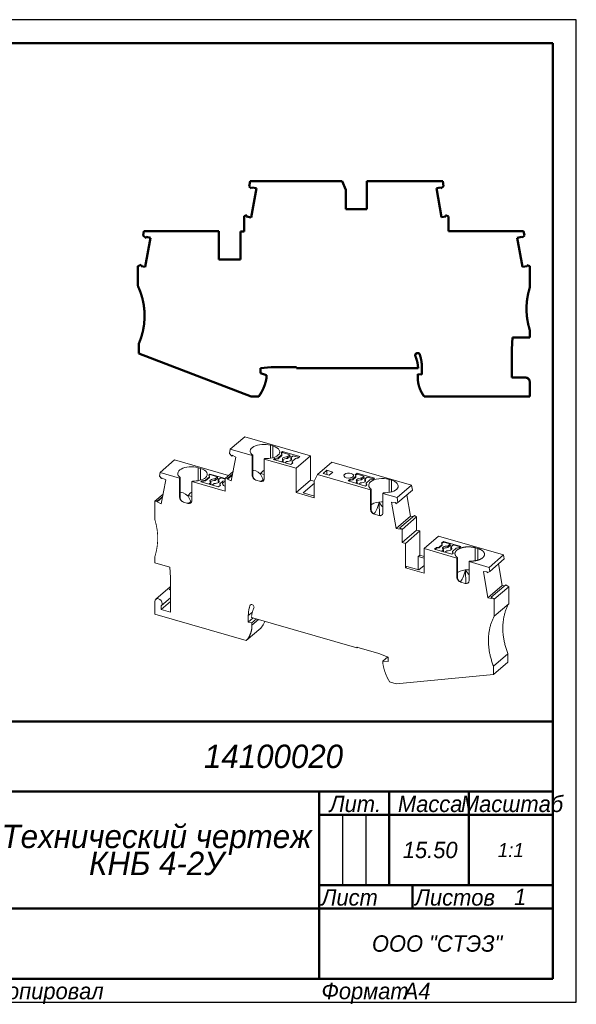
# Model space of a CAD drawing. Header units: millimetres. Extents: x 0 to 297, y 0 to 210.
# Tile 2 of 2: x 178 to 297, y 0 to 210. Entities that reach past the tile are written whole.
import ezdxf

# ---------------------------------------------------------------- set-up
doc = ezdxf.new("R2010")
doc.units = ezdxf.units.MM

# ---------------------------------------------------------------- blocks, each defined once
blk = doc.blocks.new('_FR1Страница_1')
at = {"color": 7, "lineweight": 25, "flags": 128}
for points in [[(297, 210), (0, 210)], [(297, 0), (297, 210)], [(247, 40), (247, 25)], [(252, 40), (252, 25)], [(242, 20), (292, 20)], [(0, 0), (297, 0)]]:
    blk.add_lwpolyline(points, dxfattribs=at)
at = {"color": 7, "lineweight": 50, "flags": 128}
for points in [[(20, 205), (292, 205)], [(292, 205), (292, 5)], [(107, 60), (292, 60)], [(172, 45), (292, 45)], [(242, 45), (242, 5)], [(257, 45), (257, 25)], [(274, 45), (274, 25)], [(242, 40), (292, 40)], [(242, 25), (292, 25)], [(262, 25), (262, 20)], [(172, 20), (292, 20)], [(292, 5), (20, 5)]]:
    blk.add_lwpolyline(points, dxfattribs=at)
at = {"color": 7}
for s, insert, char_height, width, attachment_point in [('\\pl0.5;{\\fT-FLEX Type A|b0|i1;\\l14100020 \\P}', (232, 52.5), 5, 122.5, 5), ('\\pl0.5;{\\fT-FLEX Type A|b0|i1;\\lМасштаб\\P}', (283, 44.125), 3.5, 19.75, 2), ('\\pl0.5;{\\fT-FLEX Type A|b0|i1;\\lЛит.\\P}', (249.5, 44.125), 3.5, 16.75, 2), ('\\pl0.5;{\\fT-FLEX Type A|b0|i1;\\lМасса\\P}', (265.5, 44.125), 3.5, 18.75, 2), ('\\pl0.5;{\\fT-FLEX Type A|b0|i1;\\l15.50\\P}', (265.5, 32.5), 3.5, 18.75, 5), ('{\\fT-FLEX Type A|b0|i1;\\l1:1\\P}', (283, 32.5), 3, 19.5, 5), ('\\pl0.5;{\\fT-FLEX Type A|b0|i1;\\l\\P}', (244.5, 32.5), 3.5, 6.75, 5), ('\\pl0.5;{\\fT-FLEX Type A|b0|i1;\\l\\P}', (249.5, 32.5), 3.5, 6.75, 5), ('\\pl0.5;{\\fT-FLEX Type A|b0|i1;\\l\\P}', (254.5, 32.5), 3.5, 6.75, 5), ('\\pl0.5;{\\fT-FLEX Type A|b0|i1;\\l\\H0.857143x;\\P}', (283, 32.5), 3.5, 19.75, 5), ('\\pl0.5;{\\fT-FLEX Type A|b0|i1;\\lЛист\\P}', (242, 24.125), 3.5, 11.75, 1), ('\\pl0.5;{\\fT-FLEX Type A|b0|i1;\\l\\H0.857143x;\\P}', (257, 24.125), 3.5, 11.75, 2), ('\\pl0.5;{\\fT-FLEX Type A|b0|i1;\\lЛистов\\P}', (262, 24.125), 3.5, 17.75, 1), ('{\\fT-FLEX Type A|b0|i1;\\l1\\P}', (285, 22.5), 3.5, 15.75, 5), ('\\pl0.5;{\\fT-FLEX Type A|b0|i1;\\l\\H0.857143x;\\P}', (285, 24.125), 3.5, 15.75, 2), ('{\\fT-FLEX Type A|b0|i1;\\l\\P}', (257, 22.5), 3.5, 11.75, 5), ('{\\fT-FLEX Type A|b0|i1;\\l}', (207, 20), 3, 71.5, 5), ('\\pl0.5;{\\fT-FLEX Type A|b0|i1;\\lООО "СТЭЗ"\\P}', (267, 12.5), 3.5, 51.75, 5), ('\\pl0.6;{\\fT-FLEX Type A|b0|i1;\\l \\P}', (207, 12.5), 3.5, 71.75, 5), ('\\pl0.5;{\\fT-FLEX Type A|b0|i1;\\lКопировал\\P}', (172, 4.125), 3.5, 23.566, 1), ('\\pl0.5;{\\fT-FLEX Type A|b0|i1;\\l\\P}', (193.816, 4.125), 3.5, 40.967, 1), ('\\pl0.5;{\\fT-FLEX Type A|b0|i1;\\lФормат\\P}', (242, 4.125), 3.5, 18.675, 1), ('\\pl0.5;{\\fT-FLEX Type A|b0|i1;\\l\\P}', (258.925, 4.125), 3.5, 9.825, 1), ('{\\fT-FLEX Type A|b0|i1;\\lA4\\P}', (262.962, 4.125), 3.5, 9.825, 2)]:
    blk.add_mtext(s, dxfattribs=dict(at, insert=insert, char_height=char_height, width=width, attachment_point=attachment_point))
at = {"color": 7, "insert": (207, 32.5), "char_height": 5, "width": 72.5, "attachment_point": 5, "line_spacing_factor": 0.692771}
blk.add_mtext('\\pl0.5;{\\fT-FLEX Type A|b0|i1;\\lТехнический чертеж\\PКНБ 4-2У\\P}', dxfattribs=at)
blk = doc.blocks.new('Страница_1')
at = {"color": 7, "lineweight": 50, "flags": 128}
for points in [[(227.023, 174.313), (227.232, 175.495)], [(227.232, 175.495), (246.901, 175.495)], [(246.901, 175.495), (247.683, 173.645)], [(252.183, 175.495), (268.428, 175.495)], [(252.183, 169.495), (252.183, 175.495)], [(268.428, 175.495), (268.624, 174.381)], [(227.535, 173.883), (227.023, 174.313)], [(227.49, 167.745), (228.588, 173.974)], [(227.582, 174.151), (227.535, 173.883)], [(228.588, 173.974), (227.582, 174.151)], [(247.683, 173.645), (247.683, 169.495)], [(267.984, 174.151), (267.075, 173.991)], [(267.075, 173.991), (268.174, 167.762)], [(268.031, 173.883), (267.984, 174.151)], [(268.624, 174.381), (268.031, 173.883)], [(247.683, 169.495), (252.183, 169.495)], [(225.983, 167.991), (226.531, 168.19)], [(225.983, 164.745), (225.983, 167.991)], [(226.531, 168.19), (226.484, 167.922)], [(226.484, 167.922), (227.49, 167.745)], [(268.174, 167.762), (269.082, 167.922)], [(269.082, 167.922), (269.035, 168.19)], [(269.035, 168.19), (269.683, 167.954)], [(269.683, 167.954), (269.683, 164.795)], [(204.366, 163.844), (204.534, 164.795)], [(204.534, 164.795), (220.583, 164.795)], [(220.583, 164.795), (220.583, 158.745)], [(225.183, 164.745), (225.983, 164.745)], [(225.183, 158.745), (225.183, 164.745)], [(269.683, 164.795), (285.732, 164.795)], [(285.732, 164.795), (285.9, 163.844)], [(204.992, 163.32), (204.366, 163.844)], [(204.814, 157.167), (205.912, 163.396)], [(205.032, 163.551), (204.992, 163.32)], [(205.912, 163.396), (205.032, 163.551)], [(285.384, 163.551), (284.359, 163.37)], [(284.359, 163.37), (285.457, 157.142)], [(285.405, 163.43), (285.384, 163.551)], [(285.9, 163.844), (285.405, 163.43)], [(220.583, 158.745), (225.183, 158.745)], [(203.233, 157.3), (203.978, 157.571)], [(203.233, 153.134), (203.233, 157.3)], [(203.978, 157.571), (203.934, 157.322)], [(203.934, 157.322), (204.814, 157.167)], [(285.457, 157.142), (286.482, 157.322)], [(286.449, 157.512), (287.033, 157.3)], [(286.482, 157.322), (286.449, 157.512)], [(287.033, 157.3), (287.033, 152.695)], [(287.033, 143.695), (287.033, 142.095)], [(283.331, 142.095), (283.233, 139.595)], [(287.033, 142.095), (283.331, 142.095)], [(203.433, 138.676), (203.433, 140.695)], [(283.233, 139.595), (283.233, 133.495)], [(227.442, 129.445), (203.433, 138.676)], [(231.769, 135.695), (229.433, 135.491)], [(229.433, 135.491), (229.433, 134.408)], [(237.183, 135.695), (231.769, 135.695)], [(237.183, 135.495), (237.183, 135.695)], [(263.177, 135.495), (237.183, 135.495)], [(263.977, 134.134), (263.977, 135.738)], [(229.433, 134.408), (230.783, 134.047)], [(230.783, 134.047), (230.783, 133.595)], [(263.077, 133.638), (263.077, 134.213)], [(263.077, 134.213), (263.977, 134.134)], [(283.233, 133.495), (286.133, 133.495)], [(287.033, 132.595), (287.033, 129.445)], [(229.088, 129.445), (227.442, 129.445)], [(287.033, 129.445), (264.472, 129.445)]]:
    blk.add_lwpolyline(points, dxfattribs=at)
at = {"color": 7, "linetype": 'Continuous', "lineweight": 50, "const_width": 0.5}
for points in [[(203.433, 140.695, 0.2171152), (203.233, 153.134, 0.2171152)], [(287.033, 152.695, 0.153536), (287.033, 143.695, 0.153536)], [(263.488, 138.506, 0.752586), (262.564, 138.24, 0.752586)], [(262.564, 138.24, 0.1005988), (262.604, 138.045, 0.1005988)], [(263.177, 135.495, 0.0902283), (262.604, 138.045, 0.0902283)], [(263.977, 135.738, 0.0854011), (263.499, 138.512, 0.0854011)], [(229.088, 129.445, 0.1196559), (230.783, 133.595, 0.1196559)], [(263.077, 133.638, 0.1619815), (264.472, 129.445, 0.1619815)], [(287.033, 132.595, 0.4142136), (286.133, 133.495, 0.4142136)]]:
    blk.add_lwpolyline(points, format="xyb", dxfattribs=at)
at = {"color": 7, "lineweight": 18, "flags": 128}
for points in [[(223.008, 118.163), (226.083, 120.826)], [(240.152, 116.764), (226.083, 120.826)], [(223.008, 118.163), (222.838, 117.247)], [(223.008, 118.163), (227.68, 116.814)], [(227.81, 116.926), (227.56, 117.138), (227.384, 117.367), (227.288, 117.608), (227.275, 117.854), (227.345, 118.097), (227.496, 118.331), (227.724, 118.549), (228.022, 118.744), (228.382, 118.911), (228.793, 119.046), (229.244, 119.144), (229.722, 119.202), (230.212, 119.219), (230.701, 119.195), (231.175, 119.13), (231.62, 119.025)], [(231.62, 119.025), (232.139, 118.875)], [(231.62, 116.247), (231.62, 119.025)], [(232.139, 116.368), (232.139, 118.875)], [(232.139, 118.875), (232.601, 118.71), (232.99, 118.502), (233.29, 118.261), (233.49, 117.995), (233.583, 117.714), (233.564, 117.43), (233.435, 117.153), (233.201, 116.895)], [(208.022, 113.222), (211.097, 115.885)], [(222.627, 112.557), (211.097, 115.885)], [(222.838, 117.247), (223.352, 116.668)], [(224.18, 116.522), (223.229, 111.402)], [(223.352, 116.668), (223.393, 116.888)], [(223.352, 116.668), (223.532, 116.823)], [(223.393, 116.888), (224.18, 116.522)], [(227.68, 116.814), (227.81, 116.926)], [(227.68, 116.814), (227.68, 112.614)], [(227.81, 112.329), (227.81, 116.926)], [(230.408, 116.176), (230.279, 116.064)], [(230.279, 116.064), (237.077, 114.101)], [(230.279, 111.864), (230.279, 116.064)], [(233.201, 116.895), (232.968, 116.723), (232.69, 116.57), (232.37, 116.438), (232.016, 116.33), (231.635, 116.249), (231.234, 116.195), (230.823, 116.171), (230.408, 116.176)], [(232.487, 116.227), (232.232, 116.005)], [(232.232, 116.005), (235.955, 114.93)], [(232.419, 115.951), (232.487, 116.01)], [(233.218, 116.36), (232.487, 116.227)], [(232.487, 116.227), (232.487, 116.01)], [(233.218, 116.143), (232.487, 116.01)], [(234.036, 117.068), (233.218, 116.36)], [(233.218, 116.143), (234.036, 116.851)], [(233.218, 116.143), (233.218, 116.36)], [(234.157, 117.672), (233.901, 117.451)], [(233.901, 117.451), (234.036, 117.068)], [(233.959, 117.285), (234.157, 117.456)], [(234.338, 115.763), (234.021, 115.489)], [(234.036, 116.851), (234.036, 117.068)], [(234.338, 115.763), (234.202, 115.89), (234.144, 116.032), (234.17, 116.176), (234.277, 116.31), (234.456, 116.423), (234.692, 116.506), (234.966, 116.552), (235.254, 116.557)], [(237.88, 116.597), (234.157, 117.672)], [(234.157, 117.672), (234.157, 117.456)], [(234.157, 117.456), (235.759, 116.993)], [(234.211, 115.881), (234.277, 115.963), (234.456, 116.077), (234.692, 116.16), (234.966, 116.205), (235.254, 116.21)], [(234.338, 115.763), (234.338, 115.416)], [(235.947, 116.357), (236.083, 116.229), (236.141, 116.088), (236.115, 115.944), (236.009, 115.81), (235.83, 115.696), (235.593, 115.613), (235.319, 115.568), (235.031, 115.563)], [(235.759, 116.993), (235.254, 116.557)], [(235.759, 116.647), (235.254, 116.21)], [(235.254, 116.557), (235.254, 116.21)], [(235.759, 116.647), (235.759, 116.993)], [(236.152, 116.534), (235.759, 116.647)], [(235.947, 116.357), (236.452, 116.793)], [(235.947, 116.357), (235.947, 116.01)], [(235.947, 116.01), (236.074, 115.892)], [(236.245, 115.581), (236.925, 116.17)], [(236.452, 116.793), (237.693, 116.435)], [(236.925, 116.17), (237.472, 116.243)], [(237.077, 114.101), (240.152, 116.764)], [(237.472, 116.243), (237.88, 116.597)], [(240.152, 111.568), (240.152, 116.764)], [(216.118, 114.234), (215.673, 114.338), (215.199, 114.404), (214.71, 114.428), (214.22, 114.411), (213.742, 114.352), (213.291, 114.254), (212.88, 114.12), (212.52, 113.953), (212.222, 113.757), (211.994, 113.539), (211.843, 113.306), (211.773, 113.062), (211.786, 112.817), (211.882, 112.576), (212.058, 112.346), (212.309, 112.135)], [(216.118, 111.455), (216.118, 114.234)], [(216.118, 114.234), (216.637, 114.084)], [(217.699, 112.103), (217.934, 112.362), (218.063, 112.639), (218.081, 112.923), (217.989, 113.203), (217.788, 113.469), (217.488, 113.711), (217.1, 113.918), (216.637, 114.084)], [(216.637, 111.576), (216.637, 114.084)], [(227.81, 113.584), (228.015, 113.665), (228.447, 113.594), (228.948, 113.315), (229.488, 112.849)], [(229.488, 112.999), (230.028, 113.545), (230.279, 113.711)], [(234.714, 115.289), (235.031, 115.563)], [(235.955, 114.93), (236.391, 115.307)], [(236.391, 115.307), (236.245, 115.581)], [(236.245, 115.364), (236.245, 115.581)], [(236.245, 115.364), (236.312, 115.239)], [(237.077, 114.101), (237.077, 108.905)], [(241.651, 112.781), (244.726, 115.444)], [(243.635, 113.681), (242.885, 113.031)], [(244.934, 113.306), (243.635, 113.681)], [(243.635, 113.681), (243.635, 112.814)], [(261.76, 110.526), (244.726, 115.444)], [(207.877, 112.441), (208.022, 113.222)], [(208.305, 111.958), (207.877, 112.441)], [(208.022, 113.222), (212.179, 112.022)], [(208.261, 106.525), (209.212, 111.645)], [(208.305, 111.958), (208.324, 112.058)], [(208.305, 111.958), (208.387, 112.029)], [(209.212, 111.645), (208.324, 112.058)], [(212.179, 112.022), (212.309, 112.135)], [(212.179, 107.909), (212.179, 112.022)], [(212.309, 112.135), (212.309, 107.624)], [(214.907, 111.385), (215.321, 111.38), (215.732, 111.404), (216.133, 111.457), (216.514, 111.539), (216.868, 111.646), (217.188, 111.778), (217.467, 111.932), (217.699, 112.103)], [(217.716, 111.568), (216.985, 111.435)], [(218.534, 112.277), (217.716, 111.568)], [(217.716, 111.438), (218.534, 112.147)], [(217.716, 111.438), (217.716, 111.568)], [(218.655, 112.881), (218.399, 112.66)], [(218.399, 112.66), (218.534, 112.277)], [(218.434, 112.56), (218.655, 112.751)], [(218.534, 112.147), (218.534, 112.277)], [(218.836, 111.058), (218.7, 111.185), (218.642, 111.327), (218.668, 111.471), (218.775, 111.605), (218.954, 111.718), (219.19, 111.801), (219.464, 111.847), (219.753, 111.852)], [(221.921, 111.938), (218.655, 112.881)], [(218.655, 112.881), (218.655, 112.751)], [(218.655, 112.751), (220.257, 112.288)], [(220.445, 111.652), (220.582, 111.524), (220.639, 111.383), (220.614, 111.239), (220.507, 111.105), (220.328, 110.992), (220.091, 110.909), (219.818, 110.863), (219.529, 110.858)], [(220.257, 112.288), (219.753, 111.852)], [(220.257, 111.942), (219.753, 111.505)], [(219.753, 111.852), (219.753, 111.505)], [(220.257, 111.942), (220.257, 112.288)], [(220.65, 111.829), (220.257, 111.942)], [(220.445, 111.652), (220.95, 112.088)], [(220.445, 111.652), (220.445, 111.305)], [(220.95, 112.088), (221.921, 111.808)], [(221.921, 111.946), (223.6, 113.4)], [(222.483, 111.988), (221.921, 111.946)], [(221.921, 111.946), (221.921, 109.21)], [(222.442, 111.768), (223.461, 112.65)], [(222.483, 111.988), (222.442, 111.768)], [(223.229, 111.402), (222.442, 111.768)], [(222.483, 111.988), (223.502, 112.871)], [(227.68, 112.614), (227.693, 112.509), (227.723, 112.431), (227.81, 112.329)], [(227.68, 112.614), (227.697, 112.454), (227.747, 112.292), (227.928, 111.987), (228.191, 111.745), (228.496, 111.599)], [(228.499, 111.605), (228.286, 111.718), (228.099, 111.889), (227.81, 112.329)], [(228.496, 111.599), (228.499, 111.605)], [(228.72, 111.534), (228.496, 111.599)], [(228.499, 111.605), (228.72, 111.534)], [(229.463, 111.32), (229.768, 111.29), (230.031, 111.38), (230.212, 111.58), (230.262, 111.714), (230.279, 111.864)], [(229.488, 112.849), (229.488, 112.999)], [(229.488, 112.999), (230.279, 112.771)], [(230.051, 111.712), (229.488, 112.849)], [(230.051, 111.712), (229.592, 111.314)], [(230.051, 111.712), (230.051, 111.384)], [(237.077, 108.905), (240.152, 111.568)], [(240.974, 111.331), (240.152, 111.568)], [(241.651, 112.781), (240.974, 111.374)], [(253.012, 109.501), (241.651, 112.781)], [(242.885, 113.031), (244.184, 112.656)], [(244.184, 112.656), (244.934, 113.306)], [(249.247, 112.291), (248.977, 112.137), (248.61, 112.047), (248.201, 112.033), (247.813, 112.099), (247.505, 112.234), (247.324, 112.418), (247.297, 112.622), (247.429, 112.816)], [(247.429, 112.816), (247.699, 112.97), (248.066, 113.061), (248.475, 113.074), (248.863, 113.008), (249.171, 112.873), (249.352, 112.69), (249.379, 112.485), (249.247, 112.291)], [(248.21, 111.393), (248.645, 111.77)], [(248.645, 111.553), (248.397, 111.339)], [(248.645, 111.77), (249.192, 111.843)], [(248.645, 111.77), (248.645, 111.553)], [(249.192, 111.627), (248.645, 111.553)], [(249.192, 111.843), (249.872, 112.433)], [(249.192, 111.627), (249.872, 112.216)], [(249.192, 111.627), (249.192, 111.843)], [(249.726, 112.706), (250.135, 113.06)], [(249.872, 112.433), (249.726, 112.706)], [(250.135, 112.843), (249.805, 112.558)], [(249.872, 112.216), (249.872, 112.433)], [(251.059, 111.994), (250.771, 111.989), (250.497, 111.944), (250.261, 111.861), (250.082, 111.747), (249.975, 111.613), (249.949, 111.469), (250.007, 111.328), (250.143, 111.2)], [(251.059, 111.648), (250.771, 111.643), (250.497, 111.597), (250.261, 111.514), (250.082, 111.401), (250.016, 111.319)], [(250.135, 113.06), (253.859, 111.985)], [(250.135, 113.06), (250.135, 112.843)], [(251.564, 112.431), (250.135, 112.843)], [(250.836, 111), (251.124, 111.005), (251.398, 111.051), (251.635, 111.134), (251.814, 111.247), (251.92, 111.381), (251.946, 111.525), (251.888, 111.667), (251.752, 111.794)], [(251.059, 111.994), (251.564, 112.431)], [(251.059, 111.648), (251.564, 112.084)], [(251.059, 111.994), (251.059, 111.648)], [(251.564, 112.431), (251.564, 112.084)], [(251.564, 112.084), (251.956, 111.971)], [(252.256, 112.231), (251.752, 111.794)], [(251.752, 111.794), (251.752, 111.448)], [(252.872, 111.63), (252.054, 110.922)], [(253.654, 111.828), (252.256, 112.231)], [(253.603, 111.764), (252.872, 111.63)], [(252.989, 111.182), (253.321, 111.413), (253.736, 111.607), (254.218, 111.758), (254.75, 111.858), (255.311, 111.904), (255.879, 111.895), (256.433, 111.83), (256.951, 111.713)], [(253.859, 111.985), (253.603, 111.764)], [(257.471, 111.563), (257.874, 111.422), (258.224, 111.25), (258.511, 111.05), (258.726, 110.829), (258.863, 110.593), (258.919, 110.349), (258.892, 110.104), (258.782, 109.864), (258.593, 109.638), (258.33, 109.43), (258, 109.248), (257.614, 109.096), (257.182, 108.978), (256.717, 108.899), (256.231, 108.861), (255.74, 108.864)], [(257.471, 111.563), (256.951, 111.713)], [(256.951, 108.939), (256.951, 111.713)], [(257.471, 109.057), (257.471, 111.563)], [(214.777, 111.272), (214.907, 111.385)], [(214.777, 111.272), (221.921, 109.21)], [(214.777, 111.272), (214.777, 107.159)], [(216.985, 111.435), (216.73, 111.214)], [(216.73, 111.214), (220.454, 110.139)], [(216.842, 111.181), (216.985, 111.305)], [(217.716, 111.438), (216.985, 111.305)], [(216.985, 111.435), (216.985, 111.305)], [(218.836, 111.058), (218.444, 110.719)], [(218.709, 111.177), (218.775, 111.258), (218.954, 111.372), (219.19, 111.455), (219.464, 111.501), (219.753, 111.505)], [(218.836, 110.712), (218.744, 110.632)], [(218.836, 111.058), (218.836, 110.712)], [(219.137, 110.519), (219.529, 110.858)], [(220.445, 111.305), (220.572, 111.187)], [(220.454, 110.139), (220.889, 110.516)], [(220.743, 110.789), (221.423, 111.379)], [(220.889, 110.516), (220.743, 110.789)], [(220.743, 110.659), (220.743, 110.789)], [(220.743, 110.659), (220.842, 110.475)], [(221.491, 111.037), (221.359, 110.843), (221.386, 110.639), (221.567, 110.455), (221.875, 110.32), (221.921, 110.312)], [(221.423, 111.379), (221.921, 111.445)], [(221.921, 111.231), (221.761, 111.191), (221.491, 111.037)], [(228.72, 111.534), (229.239, 111.384)], [(229.239, 111.384), (229.471, 111.324)], [(229.463, 111.32), (229.239, 111.384)], [(229.471, 111.324), (229.463, 111.32)], [(229.912, 111.34), (229.722, 111.304), (229.471, 111.324)], [(240.996, 110.949), (238.571, 108.849)], [(240.974, 107.78), (240.974, 111.374)], [(251.934, 110.318), (248.21, 111.393)], [(249.826, 110.926), (250.143, 111.2)], [(250.143, 111.2), (250.143, 110.854)], [(250.836, 111), (250.519, 110.726)], [(251.879, 111.329), (251.752, 111.448)], [(252.189, 110.539), (251.934, 110.318)], [(252.054, 110.922), (252.189, 110.539)], [(252.054, 110.706), (252.054, 110.922)], [(252.054, 110.706), (252.131, 110.488)], [(253.142, 109.614), (252.925, 109.791), (252.762, 109.981), (252.654, 110.181), (252.604, 110.387), (252.614, 110.594), (252.682, 110.798), (252.808, 110.996), (252.989, 111.182)], [(253.012, 109.501), (253.142, 109.614)], [(253.012, 109.501), (253.012, 105.301)], [(253.142, 109.614), (253.142, 105.016)], [(258.685, 107.863), (261.76, 110.526)], [(258.866, 106.788), (261.941, 109.451)], [(261.941, 109.451), (261.76, 110.526)], [(206.896, 107.056), (208.64, 108.567)], [(207.373, 106.938), (208.522, 107.934)], [(207.402, 107.094), (208.551, 108.09)], [(212.179, 107.909), (212.195, 107.749), (212.245, 107.587), (212.426, 107.282), (212.689, 107.041), (212.994, 106.894)], [(212.179, 107.909), (212.191, 107.805), (212.221, 107.727), (212.309, 107.624)], [(212.309, 108.879), (212.513, 108.96), (212.945, 108.889), (213.446, 108.61), (213.986, 108.144)], [(212.997, 106.9), (212.784, 107.013), (212.597, 107.184), (212.309, 107.624)], [(213.986, 108.294), (214.526, 108.84), (214.777, 109.006)], [(213.986, 108.144), (213.986, 108.294)], [(213.986, 108.294), (214.777, 108.066)], [(214.549, 107.007), (213.986, 108.144)], [(237.077, 108.905), (240.974, 107.78)], [(238.571, 108.849), (240.996, 108.149)], [(255.61, 108.751), (255.74, 108.864)], [(258.685, 107.863), (255.61, 108.751)], [(255.61, 104.551), (255.61, 108.751)], [(258.866, 106.788), (258.685, 107.863)], [(261.537, 103.879), (260.772, 108.438)], [(207.402, 107.094), (206.896, 107.056)], [(206.896, 107.056), (206.896, 103.068)], [(207.402, 107.094), (207.373, 106.938)], [(207.373, 106.938), (208.261, 106.525)], [(212.994, 106.894), (212.997, 106.9)], [(213.218, 106.829), (212.994, 106.894)], [(212.997, 106.9), (213.218, 106.829)], [(213.218, 106.829), (213.737, 106.679)], [(213.961, 106.615), (213.737, 106.679)], [(213.737, 106.679), (213.97, 106.619)], [(213.961, 106.615), (214.266, 106.585), (214.529, 106.676), (214.71, 106.875), (214.76, 107.009), (214.777, 107.159)], [(213.97, 106.619), (213.961, 106.615)], [(214.41, 106.635), (214.22, 106.599), (213.97, 106.619)], [(214.549, 107.007), (214.09, 106.609)], [(214.549, 107.007), (214.549, 106.68)], [(253.142, 105.016), (253.054, 105.119), (253.024, 105.197), (253.012, 105.301)], [(253.827, 104.286), (253.522, 104.433), (253.26, 104.675), (253.078, 104.979), (253.029, 105.141), (253.012, 105.301)], [(255.61, 106.919), (255.311, 106.924), (254.75, 106.878), (254.218, 106.778), (253.736, 106.628), (253.321, 106.433), (253.142, 106.309)], [(253.835, 104.494), (254.003, 104.684), (254.158, 104.937), (254.299, 105.225), (254.427, 105.529), (254.66, 106.161), (254.873, 106.807)], [(254.873, 106.807), (254.897, 104.004)], [(255.512, 105.965), (254.873, 106.807)], [(255.61, 105.869), (255.512, 105.965)], [(258.382, 106.787), (257.511, 106.885)], [(258.462, 101.216), (257.511, 106.885)], [(258.423, 106.544), (258.382, 106.787)], [(258.423, 106.544), (258.866, 106.788)], [(253.142, 105.016), (253.43, 104.576), (253.617, 104.406), (253.831, 104.292)], [(253.644, 104.392), (253.705, 104.408), (253.835, 104.494)], [(253.831, 104.292), (253.827, 104.286)], [(253.827, 104.286), (254.051, 104.222)], [(254.051, 104.222), (253.831, 104.292)], [(254.571, 104.072), (254.051, 104.222)], [(254.803, 104.011), (254.571, 104.072)], [(254.571, 104.072), (254.794, 104.007)], [(255.61, 104.551), (255.593, 104.401), (255.543, 104.267), (255.362, 104.068), (255.099, 103.978), (254.794, 104.007)], [(254.794, 104.007), (254.803, 104.011)], [(254.803, 104.011), (255.053, 103.991), (255.244, 104.027)], [(258.462, 101.216), (261.537, 103.879)], [(259.292, 101.362), (262.367, 104.025)], [(259.767, 101.052), (262.842, 103.715)], [(262.123, 103.814), (261.537, 103.879)], [(262.842, 103.715), (262.367, 104.025)], [(262.842, 100.905), (262.842, 103.715)], [(258.462, 101.216), (259.333, 101.118)], [(259.292, 101.362), (259.333, 101.118)], [(259.767, 101.052), (259.292, 101.362)], [(259.767, 98.242), (259.767, 101.052)], [(259.767, 98.242), (262.842, 100.905)], [(260.46, 98.042), (263.535, 100.705)], [(263.535, 100.705), (262.842, 100.905)], [(263.535, 95.508), (263.535, 100.705)], [(264.443, 96.935), (267.518, 99.598)], [(281.417, 95.586), (267.518, 99.598)], [(260.46, 98.042), (259.767, 98.242)], [(260.46, 98.042), (260.46, 92.845)], [(271.458, 94.91), (264.443, 96.935)], [(264.443, 96.935), (264.443, 91.695)], [(266.656, 96.801), (267.092, 97.179)], [(267.092, 97.049), (266.769, 96.769)], [(267.092, 97.179), (267.638, 97.252)], [(267.092, 97.179), (267.092, 97.049)], [(267.638, 97.122), (267.092, 97.049)], [(267.638, 97.252), (268.319, 97.841)], [(267.638, 97.122), (268.319, 97.711)], [(267.638, 97.122), (267.638, 97.252)], [(268.172, 98.114), (268.581, 98.468)], [(268.319, 97.841), (268.172, 98.114)], [(268.581, 98.338), (268.22, 98.026)], [(268.319, 97.711), (268.319, 97.841)], [(269.506, 97.489), (269.217, 97.485), (268.943, 97.439), (268.707, 97.356), (268.528, 97.242), (268.421, 97.108), (268.395, 96.964), (268.453, 96.823), (268.589, 96.696)], [(269.506, 97.143), (269.217, 97.138), (268.943, 97.092), (268.707, 97.009), (268.528, 96.896), (268.463, 96.814)], [(268.581, 98.468), (272.305, 97.393)], [(268.581, 98.468), (268.581, 98.338)], [(270.01, 97.926), (268.581, 98.338)], [(269.282, 96.496), (269.571, 96.5), (269.845, 96.546), (270.081, 96.629), (270.26, 96.742), (270.367, 96.877), (270.392, 97.02), (270.335, 97.162), (270.199, 97.289)], [(269.506, 97.489), (270.01, 97.926)], [(269.506, 97.143), (270.01, 97.58)], [(269.506, 97.489), (269.506, 97.143)], [(270.01, 97.926), (270.01, 97.58)], [(270.01, 97.58), (270.403, 97.466)], [(270.703, 97.726), (270.199, 97.289)], [(270.199, 97.289), (270.199, 96.943)], [(270.325, 96.824), (270.199, 96.943)], [(271.318, 97.039), (270.5, 96.331)], [(272.192, 97.296), (270.703, 97.726)], [(272.049, 97.172), (271.318, 97.039)], [(275.397, 97.121), (275.358, 97.133), (275.318, 97.143), (275.277, 97.154), (275.237, 97.164), (275.196, 97.174), (275.154, 97.184), (275.113, 97.193), (275.071, 97.202), (275.029, 97.211), (274.987, 97.219), (274.944, 97.227), (274.901, 97.235), (274.858, 97.242), (274.814, 97.249), (274.771, 97.256), (274.727, 97.262), (274.683, 97.268), (274.639, 97.274), (274.595, 97.279), (274.55, 97.284), (274.506, 97.288), (274.461, 97.293), (274.416, 97.297), (274.371, 97.3), (274.326, 97.303), (274.281, 97.306), (274.235, 97.308), (274.19, 97.311), (274.145, 97.312), (274.099, 97.314), (274.054, 97.315), (274.008, 97.315), (273.962, 97.316), (273.917, 97.316), (273.871, 97.315), (273.826, 97.314), (273.78, 97.313), (273.735, 97.312), (273.689, 97.31), (273.644, 97.308), (273.599, 97.305), (273.554, 97.302), (273.509, 97.299), (273.464, 97.295), (273.419, 97.291), (273.374, 97.287), (273.329, 97.282), (273.285, 97.277), (273.241, 97.272), (273.197, 97.266), (273.153, 97.26), (273.109, 97.254), (273.066, 97.247), (273.022, 97.24), (272.979, 97.232), (272.936, 97.225), (272.894, 97.217), (272.852, 97.208), (272.809, 97.199), (272.768, 97.19), (272.726, 97.181), (272.685, 97.171), (272.644, 97.161), (272.604, 97.151), (272.563, 97.14), (272.524, 97.129), (272.484, 97.118), (272.445, 97.106), (272.406, 97.094), (272.368, 97.082), (272.33, 97.069), (272.292, 97.056), (272.255, 97.043), (272.218, 97.03), (272.182, 97.016), (272.146, 97.002), (272.11, 96.988), (272.075, 96.973), (272.041, 96.958), (272.007, 96.943), (271.973, 96.928), (271.94, 96.912), (271.907, 96.896), (271.875, 96.88), (271.844, 96.864), (271.813, 96.847), (271.782, 96.83), (271.752, 96.813), (271.722, 96.796), (271.694, 96.778), (271.665, 96.76), (271.637, 96.742), (271.61, 96.724), (271.583, 96.706), (271.557, 96.687), (271.532, 96.668), (271.507, 96.649), (271.483, 96.63), (271.459, 96.61), (271.436, 96.591), (271.436, 96.591)], [(272.305, 97.393), (272.049, 97.172)], [(274.186, 94.272), (274.231, 94.27), (274.277, 94.269), (274.322, 94.267), (274.368, 94.266), (274.413, 94.266), (274.459, 94.266), (274.504, 94.266), (274.55, 94.266), (274.596, 94.267), (274.641, 94.268), (274.687, 94.27), (274.732, 94.272), (274.777, 94.274), (274.822, 94.277), (274.868, 94.28), (274.913, 94.283), (274.958, 94.287), (275.002, 94.291), (275.047, 94.295), (275.092, 94.3), (275.136, 94.305), (275.18, 94.31), (275.224, 94.316), (275.268, 94.322), (275.312, 94.329), (275.355, 94.335), (275.399, 94.343), (275.442, 94.35), (275.485, 94.358), (275.527, 94.366), (275.569, 94.374), (275.611, 94.383), (275.653, 94.392), (275.694, 94.402), (275.736, 94.412), (275.776, 94.422), (275.817, 94.432), (275.857, 94.443), (275.897, 94.454), (275.936, 94.466), (275.975, 94.477), (276.014, 94.489), (276.052, 94.502), (276.09, 94.514), (276.128, 94.527), (276.165, 94.54), (276.202, 94.554), (276.238, 94.567), (276.274, 94.582), (276.309, 94.596), (276.344, 94.61), (276.379, 94.625), (276.413, 94.64), (276.446, 94.656), (276.479, 94.672), (276.512, 94.688), (276.544, 94.704), (276.575, 94.72), (276.606, 94.737), (276.637, 94.754), (276.667, 94.771), (276.696, 94.788), (276.725, 94.806), (276.753, 94.824), (276.781, 94.842), (276.808, 94.86), (276.835, 94.879), (276.861, 94.897), (276.886, 94.916), (276.911, 94.935), (276.935, 94.955), (276.959, 94.974), (276.982, 94.994), (277.004, 95.014), (277.026, 95.034), (277.047, 95.054), (277.068, 95.074), (277.087, 95.095), (277.107, 95.115), (277.125, 95.136), (277.143, 95.157), (277.16, 95.178), (277.177, 95.199), (277.193, 95.221), (277.208, 95.242), (277.222, 95.264), (277.236, 95.285), (277.25, 95.307), (277.262, 95.329), (277.274, 95.351), (277.285, 95.373), (277.295, 95.395), (277.305, 95.418), (277.314, 95.44), (277.322, 95.462), (277.33, 95.485), (277.337, 95.507), (277.343, 95.53), (277.348, 95.553), (277.353, 95.575), (277.357, 95.598), (277.361, 95.621), (277.363, 95.643), (277.365, 95.666), (277.366, 95.689), (277.367, 95.712), (277.367, 95.734), (277.366, 95.757), (277.364, 95.78), (277.362, 95.803), (277.359, 95.825), (277.355, 95.848), (277.35, 95.871), (277.345, 95.893), (277.339, 95.916), (277.332, 95.939), (277.325, 95.961), (277.317, 95.983), (277.308, 96.006), (277.299, 96.028), (277.289, 96.05), (277.278, 96.072), (277.266, 96.094), (277.254, 96.116), (277.241, 96.138), (277.227, 96.16), (277.213, 96.182), (277.198, 96.203), (277.182, 96.224), (277.166, 96.246), (277.149, 96.267), (277.132, 96.288), (277.113, 96.309), (277.094, 96.329), (277.075, 96.35), (277.054, 96.37), (277.033, 96.391), (277.012, 96.411), (276.99, 96.431), (276.967, 96.45), (276.944, 96.47), (276.92, 96.489), (276.895, 96.508), (276.87, 96.527), (276.844, 96.546), (276.818, 96.565), (276.791, 96.583), (276.763, 96.601), (276.735, 96.619), (276.706, 96.637), (276.677, 96.654), (276.647, 96.672), (276.617, 96.689), (276.586, 96.705), (276.555, 96.722), (276.523, 96.738), (276.491, 96.754), (276.458, 96.77), (276.424, 96.785), (276.391, 96.801), (276.356, 96.816), (276.322, 96.83), (276.286, 96.845), (276.251, 96.859), (276.214, 96.873), (276.178, 96.886), (276.141, 96.9), (276.103, 96.913), (276.066, 96.925), (276.027, 96.938), (275.989, 96.95), (275.95, 96.962), (275.917, 96.971)], [(275.397, 94.346), (275.397, 97.121)], [(275.917, 96.971), (275.397, 97.121)], [(275.917, 94.475), (275.917, 96.971)], [(206.896, 95.274), (206.896, 93.889)], [(263.21, 95.227), (263.535, 95.508)], [(263.21, 95.227), (263.21, 92.427)], [(264.443, 94.871), (263.21, 95.227)], [(264.443, 95.246), (263.535, 95.508)], [(270.38, 95.726), (266.656, 96.801)], [(268.198, 96.356), (268.589, 96.696)], [(268.498, 96.27), (268.589, 96.349)], [(268.589, 96.696), (268.589, 96.349)], [(269.282, 96.496), (268.89, 96.156)], [(270.636, 95.948), (270.38, 95.726)], [(270.5, 96.331), (270.636, 95.948)], [(270.5, 96.201), (270.5, 96.331)], [(270.5, 96.201), (270.6, 95.917)], [(271.436, 96.591), (271.413, 96.571), (271.391, 96.551), (271.37, 96.531), (271.35, 96.51), (271.33, 96.49), (271.31, 96.469), (271.292, 96.448), (271.274, 96.428), (271.257, 96.406), (271.24, 96.385), (271.224, 96.364), (271.209, 96.342), (271.194, 96.321), (271.18, 96.299), (271.167, 96.277), (271.154, 96.256), (271.142, 96.234), (271.131, 96.211), (271.12, 96.189), (271.111, 96.167), (271.102, 96.145), (271.093, 96.122), (271.085, 96.1), (271.078, 96.077), (271.072, 96.055), (271.066, 96.032), (271.062, 96.01), (271.057, 95.987), (271.054, 95.964), (271.051, 95.941), (271.049, 95.919), (271.048, 95.896), (271.047, 95.873), (271.047, 95.85), (271.048, 95.828), (271.05, 95.805), (271.052, 95.782), (271.055, 95.759), (271.059, 95.737), (271.063, 95.714), (271.068, 95.691), (271.074, 95.669), (271.081, 95.646), (271.088, 95.624), (271.096, 95.601), (271.104, 95.579), (271.114, 95.557), (271.124, 95.534), (271.135, 95.512), (271.146, 95.49), (271.158, 95.468), (271.171, 95.447), (271.185, 95.425), (271.199, 95.403), (271.214, 95.382), (271.229, 95.36), (271.245, 95.339), (271.262, 95.318), (271.28, 95.297), (271.298, 95.276), (271.317, 95.255), (271.336, 95.235), (271.356, 95.214), (271.377, 95.194), (271.399, 95.174), (271.421, 95.154), (271.443, 95.134), (271.467, 95.114), (271.491, 95.095), (271.515, 95.076), (271.54, 95.057), (271.566, 95.038), (271.588, 95.022)], [(271.588, 95.022), (271.458, 94.91)], [(271.458, 90.796), (271.458, 94.91)], [(271.588, 95.022), (271.588, 90.511)], [(278.342, 92.923), (281.417, 95.586)], [(278.487, 92.057), (281.562, 94.721)], [(281.562, 94.721), (281.417, 95.586)], [(210.102, 92.963), (206.896, 93.889)], [(210.187, 90.774), (210.102, 92.963)], [(260.46, 92.845), (260.785, 93.127)], [(264.443, 91.695), (260.46, 92.845)], [(260.785, 93.127), (263.339, 92.389)], [(263.339, 92.389), (264.443, 93.345)], [(274.056, 94.16), (274.186, 94.272)], [(274.056, 94.16), (274.056, 90.046)], [(274.056, 94.16), (278.342, 92.923)], [(278.487, 92.057), (278.342, 92.923)], [(281.175, 89.05), (280.393, 93.708)], [(210.187, 83.326), (210.187, 90.774)], [(271.588, 90.511), (271.501, 90.614), (271.47, 90.692), (271.458, 90.796)], [(272.273, 89.781), (271.968, 89.928), (271.706, 90.17), (271.524, 90.474), (271.475, 90.636), (271.458, 90.796)], [(274.056, 92.415), (273.758, 92.419), (273.197, 92.373), (272.665, 92.273), (272.182, 92.123), (271.767, 91.929), (271.588, 91.804)], [(271.588, 90.511), (271.877, 90.071), (272.064, 89.901), (272.277, 89.787)], [(272.281, 89.989), (272.449, 90.179), (272.604, 90.433), (272.745, 90.72), (272.874, 91.024), (273.107, 91.656), (273.319, 92.302)], [(273.958, 91.46), (273.319, 92.302)], [(273.319, 92.302), (273.344, 89.499)], [(274.056, 91.364), (273.958, 91.46)], [(278.1, 86.387), (277.149, 92.056)], [(277.911, 91.97), (277.149, 92.056)], [(277.946, 91.76), (277.911, 91.97)], [(277.946, 91.76), (278.487, 92.057)], [(210.161, 88.78), (207.086, 86.117)], [(272.09, 89.887), (272.151, 89.903), (272.281, 89.989)], [(272.277, 89.787), (272.273, 89.781)], [(272.273, 89.781), (272.497, 89.717)], [(272.497, 89.717), (272.277, 89.787)], [(273.017, 89.567), (272.497, 89.717)], [(273.249, 89.507), (273.017, 89.567)], [(273.017, 89.567), (273.241, 89.502)], [(274.056, 90.046), (274.039, 89.896), (273.99, 89.762), (273.808, 89.563), (273.546, 89.473), (273.241, 89.502)], [(273.241, 89.502), (273.249, 89.507)], [(273.249, 89.507), (273.499, 89.487), (273.69, 89.522)], [(278.1, 86.387), (281.175, 89.05)], [(278.824, 86.527), (281.899, 89.19)], [(279.469, 86.106), (282.544, 88.769)], [(281.672, 88.994), (281.175, 89.05)], [(282.544, 88.769), (281.899, 89.19)], [(282.544, 85.162), (282.544, 88.769)], [(208.264, 84.756), (210.187, 86.421)], [(210.187, 88.391), (209.95, 88.186)], [(210.187, 88.071), (209.95, 88.186)], [(210.187, 88.118), (209.95, 88.186)], [(278.1, 86.387), (278.862, 86.301)], [(279.469, 86.106), (278.824, 86.527)], [(278.824, 86.527), (278.862, 86.301)], [(208.455, 85.211), (208.395, 85.527), (208.226, 85.828), (207.974, 86.07), (207.675, 86.216), (207.377, 86.243), (207.124, 86.147), (206.955, 85.942), (206.896, 85.661)], [(206.896, 82.933), (206.896, 85.661)], [(208.195, 83.901), (210.187, 85.626)], [(208.195, 84.705), (208.305, 84.795), (208.387, 84.913), (208.438, 85.054), (208.455, 85.211)], [(208.195, 84.705), (208.195, 83.901)], [(227.277, 84.902), (227.24, 84.806), (227.205, 84.709), (227.171, 84.611), (227.139, 84.511), (227.109, 84.411), (227.081, 84.31), (227.054, 84.208), (227.029, 84.105), (227.006, 84.001), (226.984, 83.897), (226.965, 83.791), (226.947, 83.685), (226.93, 83.578), (226.916, 83.47), (226.903, 83.362), (226.892, 83.253), (226.883, 83.143), (226.876, 83.032), (226.87, 82.921), (226.866, 82.809), (226.864, 82.697), (226.863, 82.619)], [(228.087, 84.433), (228.061, 84.586), (227.989, 84.735), (227.877, 84.864), (227.74, 84.957), (227.592, 85.004), (227.452, 84.999), (227.335, 84.943), (227.287, 84.894)], [(227.287, 84.894), (227.335, 84.936)], [(279.469, 82.499), (279.469, 86.106)], [(279.469, 82.499), (282.544, 85.162)], [(282.544, 85.162), (282.458, 85.001), (282.374, 84.839), (282.294, 84.675), (282.217, 84.508), (282.142, 84.34), (282.071, 84.169), (282.003, 83.997), (281.937, 83.822), (281.875, 83.646), (281.816, 83.468), (281.76, 83.288), (281.707, 83.106), (281.657, 82.923), (281.61, 82.737), (281.566, 82.551), (281.526, 82.362), (281.488, 82.173), (281.454, 81.981), (281.423, 81.789), (281.395, 81.595), (281.37, 81.399), (281.349, 81.203), (281.33, 81.005), (281.315, 80.806), (281.303, 80.605), (281.294, 80.404), (281.289, 80.202), (281.286, 79.998), (281.287, 79.794), (281.291, 79.589), (281.298, 79.383), (281.309, 79.176), (281.322, 78.969), (281.339, 78.76), (281.359, 78.552), (281.382, 78.342), (281.409, 78.132), (281.438, 77.922), (281.471, 77.711), (281.507, 77.5), (281.546, 77.288), (281.588, 77.076), (281.633, 76.864), (281.682, 76.652), (281.733, 76.44), (281.788, 76.227), (281.846, 76.015), (281.906, 75.803), (281.97, 75.59), (282.037, 75.378), (282.107, 75.166), (282.18, 74.955), (282.256, 74.743), (282.335, 74.533), (282.371, 74.439)], [(226.435, 77.293), (206.896, 82.933)], [(208.195, 83.901), (210.187, 83.326)], [(226.863, 82.619), (227.737, 83.375)], [(226.863, 81.23), (226.863, 82.619)], [(227.884, 82.114), (226.863, 81.23)], [(250.067, 75.71), (227.556, 82.209)], [(279.469, 82.499), (279.383, 82.338), (279.299, 82.176), (279.219, 82.012), (279.142, 81.845), (279.067, 81.677), (278.996, 81.506), (278.928, 81.334), (278.862, 81.159), (278.8, 80.983), (278.741, 80.805), (278.685, 80.625), (278.632, 80.443), (278.582, 80.26), (278.535, 80.074), (278.491, 79.888), (278.451, 79.699), (278.413, 79.51), (278.379, 79.318), (278.348, 79.126), (278.32, 78.932), (278.295, 78.736), (278.274, 78.54), (278.255, 78.342), (278.24, 78.143), (278.228, 77.942), (278.219, 77.741), (278.214, 77.539), (278.211, 77.335), (278.212, 77.131), (278.216, 76.926), (278.223, 76.72), (278.234, 76.513), (278.247, 76.306), (278.264, 76.097), (278.284, 75.888), (278.307, 75.679), (278.334, 75.469), (278.363, 75.259), (278.396, 75.048), (278.432, 74.837), (278.471, 74.625), (278.513, 74.413), (278.558, 74.201), (278.607, 73.989), (278.658, 73.777), (278.713, 73.564), (278.771, 73.352), (278.831, 73.14), (278.895, 72.927), (278.962, 72.715), (279.032, 72.503), (279.105, 72.292), (279.181, 72.08), (279.26, 71.869), (279.296, 71.776)], [(226.435, 77.293), (226.491, 77.353), (226.546, 77.415), (226.6, 77.478), (226.653, 77.542), (226.705, 77.607), (226.755, 77.673), (226.804, 77.741), (226.852, 77.81), (226.898, 77.879), (226.943, 77.95), (226.987, 78.022), (227.029, 78.095), (227.07, 78.169), (227.11, 78.244), (227.148, 78.32), (227.185, 78.398), (227.221, 78.476), (227.255, 78.555), (227.288, 78.634), (227.319, 78.715), (227.349, 78.797), (227.378, 78.88), (227.405, 78.963), (227.431, 79.047), (227.455, 79.132), (227.478, 79.218), (227.499, 79.305), (227.519, 79.392), (227.537, 79.48), (227.554, 79.569), (227.57, 79.659), (227.584, 79.749), (227.596, 79.84), (227.607, 79.931), (227.617, 80.023), (227.625, 80.116), (227.632, 80.209), (227.637, 80.302), (227.64, 80.396), (227.642, 80.491), (227.643, 80.576)], [(227.643, 81.073), (226.863, 81.23)], [(228.604, 81.906), (227.643, 81.073)], [(227.643, 80.576), (229.035, 81.782)], [(227.643, 80.576), (227.643, 81.073)], [(229.51, 79.956), (230.028, 80.629), (230.395, 81.389)], [(229.51, 79.956), (226.435, 77.293)], [(250.067, 75.71), (250.067, 75.884)], [(254.756, 74.53), (250.067, 75.884)], [(250.067, 75.71), (250.217, 75.84)], [(256.779, 73.769), (254.756, 74.53)], [(255.61, 72.856), (256.699, 73.799)], [(256.779, 72.832), (256.779, 73.769)], [(279.296, 71.776), (282.371, 74.439)], [(282.371, 72.69), (282.371, 74.439)], [(255.61, 72.856), (256.779, 72.832)], [(255.61, 72.465), (255.61, 72.856)], [(279.296, 70.027), (282.371, 72.69)], [(279.296, 70.027), (279.296, 71.776)], [(258.503, 68.036), (279.296, 70.027)], [(258.503, 68.036), (257.078, 68.447)]]:
    blk.add_lwpolyline(points, dxfattribs=at)
at = {"color": 7, "linetype": 'Continuous', "lineweight": 18, "const_width": 0.18}
for points in [[(206.896, 95.274, 0.1533379), (206.896, 103.068, 0.1533379)], [(228.052, 84.274, 0.1024428), (227.556, 82.209, 0.1024428)], [(228.052, 84.274, 0.1130433), (228.087, 84.433, 0.1130433)], [(255.61, 72.465, 0.0985881), (257.078, 68.447, 0.0985881)]]:
    blk.add_lwpolyline(points, format="xyb", dxfattribs=at)
blk.add_blockref('_FR1Страница_1', (0, 0))

msp = doc.modelspace()

# ---------------------------------------------------------------- block references
msp.add_blockref('Страница_1', (0, 0))

doc.saveas('drawing.dxf')
